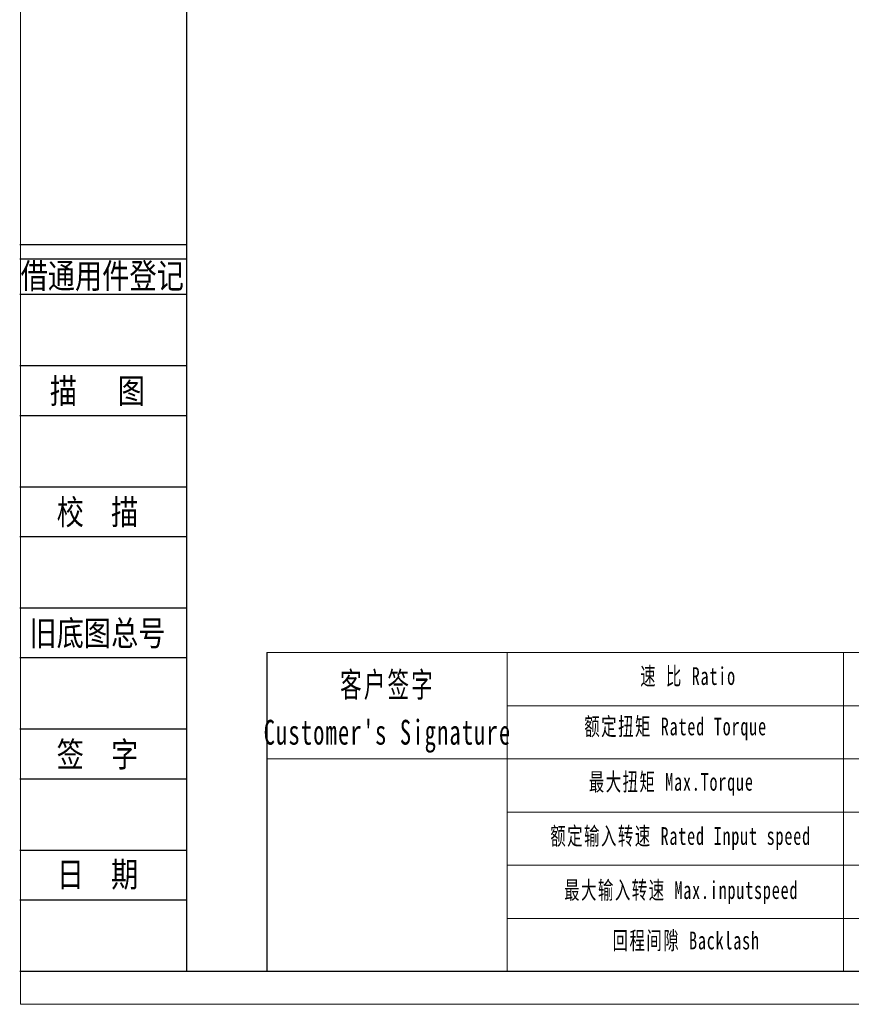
# Model space of a CAD drawing. Header units: millimetres. Extents: x 0 to 412, y 0 to 292.
# Tile 1 of 5: x 0 to 123, y 0 to 146. Entities that reach past the tile are written whole.
import ezdxf
from ezdxf.enums import TextEntityAlignment as Align

# ---------------------------------------------------------------- set-up
doc = ezdxf.new("R2010")
doc.units = ezdxf.units.MM
doc.header["$LTSCALE"] = 0.8
doc.layers.get('0').update_dxf_attribs({"lineweight": 18})
for name, color, linetype in [('2细线层', 4, 'Continuous'), ('6文字层', 3, 'Continuous'), ('7标注层', 4, 'Continuous')]:
    doc.layers.add(name, color=color, linetype=linetype)
doc.layers.add('SLD-0', color=7, linetype='Continuous', lineweight=18)
doc.layers.add('图框_外框线', color=7, linetype='Continuous', lineweight=18)
doc.styles.add('宋体', font='txt', dxfattribs={"width": 0.8})
doc.styles.add('标准', font='txt', dxfattribs={"width": 0.667})

msp = doc.modelspace()

# ---------------------------------------------------------------- linework, layer by layer
for p, q in [((71.977, 52.033), (71.977, 4.901)), ((121.726, 52.033), (121.726, 4.901))]:
    msp.add_line(p, q)
at = {"layer": '2细线层'}
for p, q in [((-0.133, 112.418), (24.544, 112.418)), ((-0.133, 110.31), (24.544, 110.31)), ((-0.133, 105.04), (24.544, 105.04)), ((-0.133, 94.5), (24.544, 94.5)), ((-0.133, 87.122), (24.544, 87.122)), ((-0.133, 76.582), (24.544, 76.582)), ((-0.133, 69.204), (24.544, 69.204)), ((-0.133, 58.663), (24.544, 58.663)), ((-0.133, 51.285), (24.544, 51.285)), ((-0.133, 40.745), (24.544, 40.745)), ((-0.133, 33.367), (24.544, 33.367)), ((-0.133, 22.827), (24.544, 22.827)), ((-0.133, 15.449), (24.544, 15.449)), ((-0.133, 4.909), (24.544, 4.909))]:
    msp.add_line(p, q, dxfattribs=at)
at = {"layer": '7标注层', "color": 0}
msp.add_line((36.423, 52.033), (36.423, 4.909), dxfattribs=at)
at = {"layer": '图框_外框线'}
for p, q in [((36.423, 52.033), (407.424, 52.033)), ((71.977, 44.17), (280.487, 44.17)), ((36.423, 36.307), (407.424, 36.307)), ((71.977, 28.445), (407.424, 28.445)), ((71.977, 20.582), (407.424, 20.582)), ((71.977, 12.719), (407.424, 12.719))]:
    msp.add_line(p, q, dxfattribs=at)
at = {"layer": '图框_外框线', "color": 3}
msp.add_lwpolyline([(0, 0), (412.333, 0), (412.333, 291.578), (0, 291.578)], close=True, dxfattribs=at)
at = {"layer": '图框_外框线', "color": 3, "lineweight": 25}
msp.add_lwpolyline([(24.544, 4.909), (407.424, 4.909), (407.424, 286.67), (24.544, 286.67)], close=True, dxfattribs=at)

# ---------------------------------------------------------------- texts
at = {"layer": '6文字层', "color": 3, "style": '宋体', "width": 0.8}
for s, p in [('借通用件登记', (12.072, 107.815)), ('描   图', (11.368, 90.811)), ('校  描', (11.368, 72.893)), ('旧底图总号', (11.368, 54.974)), ('签  字', (11.368, 37.056)), ('日  期', (11.375, 19.243))]:
    msp.add_text(s, height=3.689, dxfattribs=at).set_placement(p, align=Align.MIDDLE)
at = {"layer": 'SLD-0', "color": 1, "attachment_point": 2, "line_spacing_factor": 1.15057, "style": '标准'}
for s, insert, char_height, width in [("\\T1.1;客户签字\\PCustomer's Signature", (54.261, 49.123), 3.66923, 45.64566), ('\\T1.1;速 比 Ratio', (98.716, 49.871), 2.62088, 21.41499), ('\\T1.1;额定扭矩 Rated Torque', (96.873, 42.415), 2.62088, 46.53304), ('\\T1.1;最大扭矩 Max.Torque', (96.229, 34.223), 2.62088, 30.93691), ('\\T1.1;额定输入转速 Rated Input speed', (97.61, 26.214), 2.62088, 41.13041), ('\\T1.1;最大输入转速 Max.inputspeed ', (97.702, 18.206), 2.62088, 41.36802), ('\\T1.1;回程间隙 Backlash', (98.439, 10.75), 2.62088, 33.54296)]:
    msp.add_mtext(s, dxfattribs=dict(at, insert=insert, char_height=char_height, width=width))

doc.saveas('drawing.dxf')
